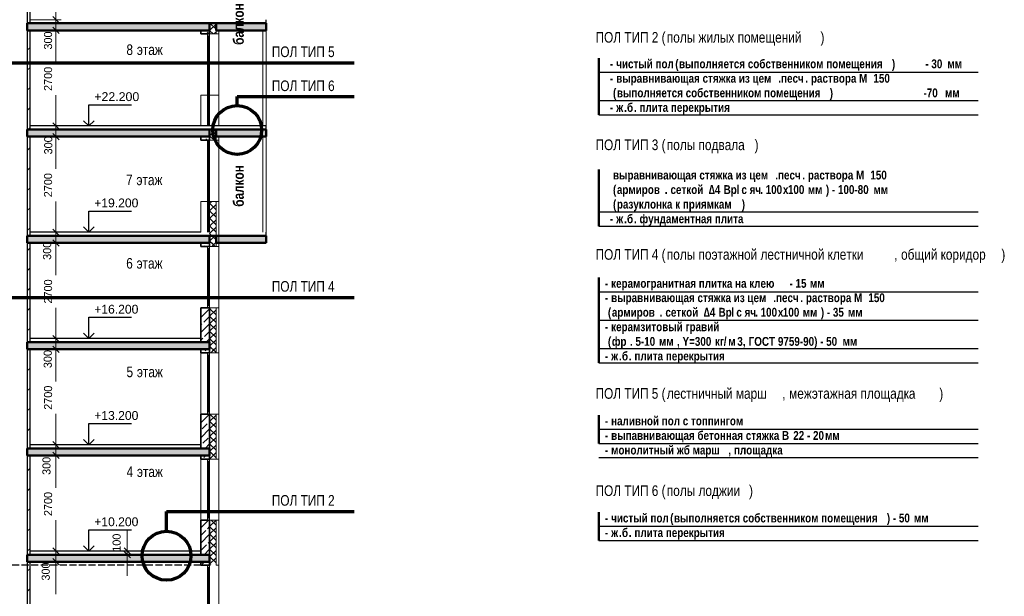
# Model space of a CAD drawing. Header units: millimetres. Extents: x -348641 to 659084, y -187953 to 16029.
# Tile 6 of 256: x -328389 to -300582, y -67777 to -51502. Entities that reach past the tile are written whole.
import ezdxf

# ---------------------------------------------------------------- set-up
doc = ezdxf.new("R2010")
doc.units = ezdxf.units.MM
doc.linetypes.add('______2', pattern=[270, 200, -70])
for name, color, linetype, lineweight in [('Standard', 7, 'Continuous', 25), ('Навесной фасад', 7, 'Continuous', 25), ('Общий01', 7, 'Continuous', 13), ('Общий02', 7, 'Continuous', 18), ('Размерная линия_ общее', 7, 'Continuous', 25), ('Стена_ кирп. кладка не несущ', 7, 'Continuous', 35), ('Стена_ кирпичная кладка нес.', 7, 'Continuous', 70), ('Текст_ общее', 7, 'Continuous', 25)]:
    doc.layers.add(name, color=color, linetype=linetype, lineweight=lineweight)
doc.layers.add('Стена_ бетон не несущ.', color=7, linetype='Continuous', lineweight=35, true_color=0xb4b496)
doc.layers.add('Стена_ бетон несущ.', color=7, linetype='Continuous', lineweight=70, true_color=0xb4b496)
doc.styles.add('ARIAL', font='arial.ttf')
doc.styles.add('Century Gothic', font='GOTHIC.TTF')
doc.styles.add('MtXpl_Century_Gothic', font='GOTHIC.TTF')
doc.styles.add('MtXpl_Century_Gothic_1', font='GOTHICB.TTF')

# ---------------------------------------------------------------- blocks, each defined once
blk = doc.blocks.new('ALL_ML_STRICH')
at = {"color": 0, "linetype": 'ByBlock', "lineweight": -2}
for p, q in [((-1, 0), (0.5, 0)), ((-0.3, -0.3), (0.3, 0.3)), ((0, -0.5), (0, 0.5))]:
    blk.add_line(p, q, dxfattribs=at)
blk = doc.blocks.new('разрез1-1')
at = {"layer": 'Общий01', "linetype": 'Continuous', "lineweight": 50, "true_color": 0xf1f1f1, "transparency": 33554687}
for points in [[(-77066, -174367), (-71916, -174367), (-71916, -174167), (-77066, -174167)], [(-71736, -174367), (-70316, -174367), (-70316, -174167), (-71736, -174167)], [(-77066, -177367), (-71916, -177367), (-71916, -177167), (-77066, -177167)], [(-71736, -177367), (-70316, -177367), (-70316, -177167), (-71736, -177167)], [(-71916, -180167), (-77066, -180167), (-77066, -180367), (-71916, -180367)], [(-71916, -180167), (-77066, -180167), (-77066, -180367), (-71916, -180367)], [(-71736, -180367), (-70316, -180367), (-70316, -180167), (-71736, -180167)], [(-71916, -183167), (-77066, -183167), (-77066, -183367), (-71916, -183367)], [(-71916, -183167), (-77066, -183167), (-77066, -183367), (-71916, -183367)]]:
    blk.add_hatch(color=7, dxfattribs=at).paths.add_polyline_path(points)
at = {"layer": 'Стена_ бетон несущ.', "linetype": 'Continuous', "lineweight": 25, "true_color": 0xf1f1f1, "transparency": 33554687}
for points in [[(-77066, -186367), (-71916, -186367), (-71916, -186167), (-77066, -186167)], [(-77066, -189367), (-71916, -189367), (-71916, -189167), (-77066, -189167)]]:
    blk.add_hatch(color=7, dxfattribs=at).paths.add_polyline_path(points)
at = {"layer": 'Standard', "color": 7, "linetype": 'Continuous', "lineweight": 13, "transparency": 33554687}
for p, q in [((-71972, -174467), (-71972, -174523)), ((-71972, -174523), (-71916, -174523)), ((-71972, -174523), (-71972, -177067)), ((-71944, -177066), (-71944, -174523)), ((-71916, -174523), (-71916, -174467)), ((-71916, -177067), (-71916, -174523)), ((-71656, -174467), (-71656, -176197)), ((-71972, -176197), (-72166, -176197)), ((-72166, -176197), (-72166, -177067)), ((-71736, -176197), (-71916, -176197)), ((-71676, -176197), (-71736, -176197)), ((-71676, -176197), (-71656, -176197)), ((-71656, -176197), (-71656, -177067)), ((-71972, -177467), (-71972, -177493)), ((-71972, -177493), (-71916, -177493)), ((-71972, -177493), (-71972, -180067)), ((-71944, -180066), (-71944, -177493)), ((-71916, -177493), (-71916, -177467)), ((-71916, -180067), (-71916, -177493)), ((-71656, -177467), (-71656, -179197)), ((-71972, -179197), (-72166, -179197)), ((-72166, -179197), (-72166, -180067)), ((-71736, -179197), (-71916, -179197)), ((-71736, -179197), (-71736, -180467)), ((-71676, -179197), (-71736, -179197)), ((-71676, -179197), (-71656, -179197)), ((-71656, -179197), (-71656, -180467)), ((-71656, -179197), (-71656, -180067)), ((-71972, -180467), (-71972, -180523)), ((-71916, -180523), (-71916, -180467)), ((-71656, -180467), (-71656, -182197)), ((-71972, -180523), (-71916, -180523)), ((-71972, -180523), (-71972, -182197)), ((-71944, -182141), (-71944, -180523)), ((-71916, -182197), (-71916, -180523)), ((-71972, -182197), (-71972, -182141)), ((-71972, -182141), (-71916, -182141)), ((-71916, -182141), (-71916, -182197)), ((-71736, -182197), (-71916, -182197)), ((-71676, -182197), (-71736, -182197)), ((-71736, -182197), (-71736, -183467)), ((-71676, -182197), (-71656, -182197)), ((-71656, -182197), (-71656, -183467)), ((-72166, -183467), (-72166, -185197)), ((-71972, -183467), (-71972, -183523)), ((-71972, -183523), (-71916, -183523)), ((-71972, -183523), (-71972, -185197)), ((-71944, -185141), (-71944, -183523)), ((-71916, -183523), (-71916, -183467)), ((-71916, -185197), (-71916, -183523)), ((-71656, -183467), (-71656, -185197)), ((-71972, -185197), (-71972, -185141)), ((-71972, -185141), (-71916, -185141)), ((-71916, -185141), (-71916, -185197)), ((-71736, -185197), (-71916, -185197)), ((-71676, -185197), (-71736, -185197)), ((-71736, -185197), (-71736, -186467)), ((-71676, -185197), (-71656, -185197)), ((-71656, -185197), (-71656, -186467)), ((-72166, -186467), (-72166, -188197)), ((-71972, -186467), (-71972, -186523)), ((-71972, -186467), (-71972, -186523)), ((-71972, -186523), (-71916, -186523)), ((-71972, -186523), (-71916, -186523)), ((-71972, -186523), (-71972, -188197)), ((-71944, -188141), (-71944, -186523)), ((-71916, -186523), (-71916, -186467)), ((-71916, -186523), (-71916, -186467)), ((-71916, -188197), (-71916, -186523)), ((-71656, -186367), (-71656, -188227)), ((-71972, -188197), (-71972, -188141)), ((-71972, -188141), (-71916, -188141)), ((-71916, -188141), (-71916, -188197)), ((-71736, -188197), (-71916, -188197)), ((-71676, -188197), (-71736, -188197)), ((-71676, -188197), (-71736, -188197)), ((-71736, -188197), (-71736, -189467)), ((-71676, -188197), (-71656, -188197)), ((-71676, -188197), (-71656, -188197)), ((-71656, -188197), (-71656, -189467)), ((-71656, -188197), (-71656, -189417)), ((-71656, -189367), (-71656, -189417)), ((-71972, -189467), (-71972, -189523)), ((-71972, -189523), (-71972, -191197)), ((-71972, -189523), (-71916, -189523)), ((-71944, -191141), (-71944, -189523)), ((-71916, -189523), (-71916, -189467)), ((-71916, -191197), (-71916, -189523)), ((-71656, -189467), (-71656, -191197))]:
    blk.add_line(p, q, dxfattribs=at)
at = {"layer": 'Standard', "color": 7, "linetype": 'Continuous', "lineweight": 25, "transparency": 33554687}
for p, q in [((-70316, -177067), (-76986, -177067)), ((-72166, -180067), (-76986, -180067)), ((-72166, -183067), (-76986, -183067)), ((-72166, -186067), (-76986, -186067)), ((-72166, -186367), (-72171, -186367)), ((-72166, -189067), (-76986, -189067)), ((-72166, -189367), (-72171, -189367))]:
    blk.add_line(p, q, dxfattribs=at)
at = {"layer": 'Навесной фасад', "color": 41, "linetype": 'Continuous', "lineweight": 18, "transparency": 33554687}
for p, q in [((-71916, -174375), (-71736, -174195)), ((-71736, -174338), (-71906, -174167)), ((-71818, -174467), (-71916, -174370)), ((-71795, -174467), (-71736, -174407)), ((-71916, -177345), (-71737, -177167)), ((-71788, -177467), (-71916, -177340)), ((-71736, -177307), (-71876, -177167)), ((-71825, -177467), (-71736, -177377)), ((-71916, -179254), (-71858, -179197)), ((-71736, -179429), (-71916, -179249)), ((-71916, -179466), (-71736, -179286)), ((-71736, -179217), (-71755, -179197)), ((-71736, -179641), (-71916, -179461)), ((-71916, -179679), (-71736, -179499)), ((-71736, -179853), (-71916, -179673)), ((-71916, -179891), (-71736, -179711)), ((-71736, -180065), (-71916, -179885)), ((-71916, -180103), (-71736, -179923)), ((-71736, -180277), (-71916, -180097)), ((-71916, -180315), (-71736, -180135)), ((-71916, -180315), (-71767, -180167)), ((-71736, -180277), (-71846, -180167)), ((-71758, -180467), (-71916, -180309)), ((-71758, -180467), (-71916, -180309)), ((-71758, -180467), (-71858, -180367)), ((-71855, -180467), (-71736, -180347)), ((-71855, -180467), (-71736, -180347)), ((-71855, -180467), (-71755, -180367)), ((-71916, -182224), (-71888, -182197)), ((-71736, -182399), (-71916, -182219)), ((-71916, -182436), (-71736, -182256)), ((-71736, -182611), (-71916, -182431)), ((-71916, -182648), (-71736, -182468)), ((-71736, -182823), (-71916, -182643)), ((-71916, -182861), (-71736, -182681)), ((-71736, -183035), (-71916, -182855)), ((-71916, -183073), (-71736, -182893)), ((-71736, -183247), (-71916, -183067)), ((-71916, -183285), (-71736, -183105)), ((-71736, -183459), (-71916, -183279)), ((-71885, -183467), (-71736, -183317)), ((-71885, -183467), (-71785, -183367)), ((-71736, -183459), (-71828, -183367)), ((-71916, -185406), (-71736, -185226)), ((-71736, -185581), (-71916, -185401)), ((-71916, -185618), (-71736, -185438)), ((-71736, -185368), (-71907, -185197)), ((-71736, -185793), (-71916, -185613)), ((-71916, -185830), (-71736, -185650)), ((-71736, -186005), (-71916, -185825)), ((-71916, -186043), (-71736, -185863)), ((-71736, -186217), (-71916, -186037)), ((-71916, -186255), (-71736, -186075)), ((-71736, -186429), (-71916, -186249)), ((-71916, -186467), (-71736, -186287)), ((-71910, -186467), (-71916, -186461)), ((-71916, -188376), (-71736, -188197)), ((-71736, -188338), (-71877, -188197)), ((-71736, -188550), (-71916, -188370)), ((-71916, -188588), (-71736, -188408)), ((-71736, -188763), (-71916, -188583)), ((-71916, -188800), (-71736, -188620)), ((-71736, -188975), (-71916, -188795)), ((-71916, -189012), (-71736, -188832)), ((-71736, -189187), (-71916, -189007)), ((-71916, -189225), (-71736, -189045)), ((-71736, -189399), (-71916, -189219)), ((-71916, -189437), (-71736, -189257)), ((-71880, -189467), (-71916, -189431))]:
    blk.add_line(p, q, dxfattribs=at)
at = {"layer": 'Навесной фасад', "color": 41, "linetype": 'Continuous', "lineweight": 13, "transparency": 33554687}
for p, q in [((-71916, -174367), (-71916, -174467)), ((-71916, -174467), (-71736, -174467)), ((-71736, -174467), (-71736, -174367)), ((-71916, -177367), (-71916, -177467)), ((-71736, -177467), (-71736, -177367)), ((-71916, -177467), (-71736, -177467)), ((-71916, -180367), (-71916, -180467)), ((-71916, -180467), (-71736, -180467)), ((-71736, -180467), (-71736, -180367)), ((-71916, -183367), (-71916, -183467)), ((-71916, -183467), (-71736, -183467)), ((-71916, -186367), (-71916, -186467)), ((-71916, -186367), (-71916, -186467)), ((-71916, -186467), (-71736, -186467)), ((-71916, -186467), (-71736, -186467)), ((-71916, -189367), (-71916, -189467))]:
    blk.add_line(p, q, dxfattribs=at)
at = {"layer": 'Навесной фасад', "color": 7, "linetype": 'Continuous', "lineweight": 13, "transparency": 33554687}
for p, q in [((-71736, -174467), (-71676, -174467)), ((-71676, -174467), (-71656, -174467)), ((-71656, -174467), (-71656, -174367)), ((-71656, -177467), (-71656, -177367)), ((-71736, -177467), (-71676, -177467)), ((-71676, -177467), (-71656, -177467)), ((-71736, -180467), (-71676, -180467)), ((-71676, -180467), (-71656, -180467)), ((-71656, -180467), (-71656, -180367)), ((-71736, -183467), (-71656, -183467)), ((-71736, -183467), (-71656, -183467)), ((-71736, -186467), (-71656, -186467)), ((-71676, -186467), (-71656, -186467)), ((-71736, -189467), (-71656, -189467)), ((-71676, -189467), (-71656, -189467))]:
    blk.add_line(p, q, dxfattribs=at)
at = {"layer": 'Общий01', "color": 7, "linetype": 'Continuous', "lineweight": 25, "transparency": 33554687}
for p, q in [((-70316, -174367), (-70316, -174067)), ((-60927, -175552), (-50207, -175552)), ((-60927, -176352), (-50207, -176352)), ((-60927, -176752), (-50207, -176752)), ((-70316, -177367), (-70316, -177067)), ((-60927, -179494), (-50207, -179494)), ((-60927, -179894), (-50207, -179894)), ((-70316, -180367), (-70316, -180067)), ((-60927, -181748), (-50207, -181748)), ((-60927, -182548), (-50207, -182548)), ((-60927, -183348), (-50207, -183348)), ((-60927, -183748), (-50207, -183748)), ((-60927, -185625), (-50207, -185625)), ((-60927, -186025), (-50207, -186025)), ((-60927, -186425), (-50207, -186425)), ((-60927, -188365), (-50207, -188365)), ((-60927, -188765), (-50207, -188765)), ((-71916, -189167), (-77066, -189167))]:
    blk.add_line(p, q, dxfattribs=at)
at = {"layer": 'Общий01', "color": 7, "linetype": 'Continuous', "lineweight": 50, "transparency": 33554687}
for p, q in [((-71916, -174167), (-77066, -174167)), ((-77066, -174367), (-77066, -174167)), ((-77066, -174367), (-77066, -174167)), ((-71916, -174167), (-71736, -174167)), ((-71916, -174367), (-71916, -174167)), ((-70316, -174167), (-71736, -174167)), ((-71736, -174367), (-71736, -174167)), ((-70316, -174367), (-70316, -174167)), ((-70316, -174367), (-70316, -174167)), ((-70316, -174367), (-70316, -174167)), ((-76986, -174367), (-77066, -174367)), ((-76986, -174367), (-77066, -174367)), ((-76981, -174367), (-76986, -174367)), ((-76981, -174367), (-76986, -174367)), ((-71916, -174367), (-76981, -174367)), ((-72166, -174367), (-72171, -174367)), ((-72166, -174367), (-72171, -174367)), ((-71916, -174367), (-72166, -174367)), ((-71916, -174367), (-72166, -174367)), ((-70316, -174367), (-71736, -174367)), ((-70316, -174367), (-71656, -174367)), ((-60927, -176752), (-60927, -175152)), ((-71916, -177167), (-77066, -177167)), ((-77066, -177367), (-77066, -177167)), ((-77066, -177367), (-77066, -177167)), ((-76986, -177367), (-77066, -177367)), ((-76986, -177367), (-77066, -177367)), ((-76981, -177367), (-76986, -177367)), ((-76981, -177367), (-76986, -177367)), ((-71916, -177367), (-76981, -177367)), ((-72166, -177367), (-72171, -177367)), ((-72166, -177367), (-72171, -177367)), ((-71916, -177367), (-72166, -177367)), ((-71916, -177367), (-72166, -177367)), ((-71916, -177167), (-71736, -177167)), ((-71916, -177367), (-71916, -177167)), ((-70316, -177167), (-71736, -177167)), ((-71736, -177367), (-71736, -177167)), ((-70316, -177367), (-71736, -177367)), ((-70316, -177367), (-71656, -177367)), ((-70316, -177367), (-70316, -177167)), ((-70316, -177367), (-70316, -177167)), ((-70316, -177367), (-70316, -177167)), ((-60927, -179894), (-60927, -178294)), ((-71916, -180167), (-77066, -180167)), ((-71916, -180167), (-77066, -180167)), ((-77066, -180367), (-77066, -180167)), ((-77066, -180367), (-77066, -180167)), ((-71916, -180167), (-71736, -180167)), ((-71916, -180367), (-71916, -180167)), ((-71916, -180367), (-71916, -180167)), ((-71916, -180367), (-71916, -180167)), ((-70316, -180167), (-71736, -180167)), ((-71736, -180367), (-71736, -180167)), ((-70316, -180367), (-70316, -180167)), ((-70316, -180367), (-70316, -180167)), ((-70316, -180367), (-70316, -180167)), ((-76986, -180367), (-77066, -180367)), ((-76986, -180367), (-77066, -180367)), ((-76981, -180367), (-76986, -180367)), ((-76981, -180367), (-76986, -180367)), ((-71916, -180367), (-76981, -180367)), ((-71916, -180367), (-76981, -180367)), ((-72166, -180367), (-72171, -180367)), ((-72166, -180367), (-72171, -180367)), ((-71916, -180367), (-72166, -180367)), ((-71916, -180367), (-72166, -180367)), ((-70316, -180367), (-71736, -180367)), ((-70316, -180367), (-71656, -180367)), ((-60927, -181348), (-60927, -183748)), ((-71916, -183167), (-77066, -183167)), ((-71916, -183167), (-77066, -183167)), ((-77066, -183367), (-77066, -183167)), ((-77066, -183367), (-77066, -183167)), ((-71916, -183367), (-71916, -183167)), ((-71916, -183367), (-71916, -183167)), ((-76986, -183367), (-77066, -183367)), ((-76986, -183367), (-77066, -183367)), ((-76981, -183367), (-76986, -183367)), ((-76981, -183367), (-76986, -183367)), ((-71916, -183367), (-76981, -183367)), ((-71916, -183367), (-76981, -183367)), ((-72166, -183367), (-72171, -183367)), ((-72166, -183367), (-72171, -183367)), ((-71916, -183367), (-72166, -183367)), ((-71916, -183367), (-72166, -183367)), ((-60927, -185225), (-60927, -186025)), ((-71916, -186167), (-77066, -186167)), ((-77066, -186367), (-77066, -186167)), ((-77066, -186367), (-77066, -186167)), ((-71916, -186367), (-71916, -186167)), ((-76986, -186367), (-77066, -186367)), ((-76986, -186367), (-77066, -186367)), ((-76981, -186367), (-76986, -186367)), ((-76981, -186367), (-76986, -186367)), ((-71916, -186367), (-76981, -186367)), ((-72166, -186367), (-72171, -186367)), ((-72166, -186367), (-72171, -186367)), ((-71916, -186367), (-72166, -186367)), ((-71916, -186367), (-72166, -186367)), ((-60927, -187965), (-60927, -188765)), ((-71916, -189167), (-77066, -189167)), ((-77066, -189367), (-77066, -189167)), ((-77066, -189367), (-77066, -189167)), ((-76986, -189367), (-77066, -189367)), ((-76986, -189367), (-77066, -189367)), ((-76981, -189367), (-76986, -189367)), ((-76981, -189367), (-76986, -189367)), ((-71916, -189367), (-76981, -189367)), ((-71916, -189367), (-71916, -189167))]:
    blk.add_line(p, q, dxfattribs=at)
at = {"layer": 'Общий01', "color": 136, "linetype": 'Continuous', "lineweight": 70, "transparency": 33554687}
for p, q in [((-87900, -175288), (-67834, -175288)), ((-71137, -176469), (-71137, -176239)), ((-71137, -176239), (-67834, -176239)), ((-83751, -181910), (-67834, -181910)), ((-73134, -188507), (-73134, -187951)), ((-73134, -187951), (-67834, -187951))]:
    blk.add_line(p, q, dxfattribs=at)
for centre in [(-71137, -177179), (-73134, -189197)]:
    blk.add_circle(centre, 690, dxfattribs=at)
at = {"layer": 'Общий02', "color": 7, "linetype": '______2', "lineweight": 25, "transparency": 33554687}
blk.add_line((-72166, -189467), (-93641, -189467), dxfattribs=at)
at = {"layer": 'Размерная линия_ общее', "color": 218, "linetype": 'Continuous', "lineweight": 13, "transparency": 33554687}
for p, q in [((-76986, -174067), (-76258, -174067)), ((-76986, -174067), (-76258, -174067)), ((-76986, -177067), (-76258, -177067)), ((-76986, -177067), (-76258, -177067)), ((-76986, -180067), (-76258, -180067)), ((-76986, -180067), (-76258, -180067))]:
    blk.add_line(p, q, dxfattribs=at)
at = {"layer": 'Размерная линия_ общее', "color": 218, "linetype": 'Continuous', "lineweight": 0, "transparency": 33554687}
for p, q in [((-76258, -174367), (-76258, -174067)), ((-76258, -174667), (-76258, -175279)), ((-76258, -174667), (-76258, -174967)), ((-76258, -176767), (-76258, -176195)), ((-76258, -176767), (-76258, -176467)), ((-76258, -177367), (-76258, -177067)), ((-76258, -177667), (-76258, -178279)), ((-76258, -177667), (-76258, -177967)), ((-76258, -179767), (-76258, -179195)), ((-76258, -179767), (-76258, -179467)), ((-76258, -180367), (-76258, -180067)), ((-76258, -180667), (-76258, -181279)), ((-76258, -180667), (-76258, -180967)), ((-76258, -182767), (-76258, -182195)), ((-76258, -182767), (-76258, -182467)), ((-76258, -183367), (-76258, -183067)), ((-76258, -183667), (-76258, -184279)), ((-76258, -183667), (-76258, -183967)), ((-76258, -185767), (-76258, -185195)), ((-76258, -185767), (-76258, -185467)), ((-76258, -186367), (-76258, -186067)), ((-76258, -186667), (-76258, -187279)), ((-76258, -186667), (-76258, -186967)), ((-76258, -188767), (-76258, -188195)), ((-76258, -188767), (-76258, -188467)), ((-74244, -188767), (-74244, -188467)), ((-76258, -189367), (-76258, -189067)), ((-74244, -189167), (-74244, -189067)), ((-74244, -189467), (-74244, -189767)), ((-76258, -189667), (-76258, -190279)), ((-76258, -189667), (-76258, -189967))]:
    blk.add_line(p, q, dxfattribs=at)
at = {"layer": 'Размерная линия_ общее', "color": 7, "linetype": 'Continuous', "lineweight": 25, "transparency": 33554687}
for p, q in [((-75325, -177067), (-75325, -176467)), ((-75325, -176467), (-74125, -176467)), ((-75325, -177067), (-76325, -177067)), ((-75325, -177067), (-75475, -176917)), ((-75325, -177067), (-75175, -176917)), ((-75325, -177067), (-75325, -177067)), ((-75325, -177067), (-75325, -177067)), ((-75325, -177067), (-75325, -177067)), ((-75325, -177067), (-75325, -177067)), ((-75325, -180067), (-75325, -179467)), ((-75325, -179467), (-74125, -179467)), ((-75325, -180067), (-76325, -180067)), ((-75325, -180067), (-75475, -179917)), ((-75325, -180067), (-75175, -179917)), ((-75325, -180067), (-75325, -180067)), ((-75325, -180067), (-75325, -180067)), ((-75325, -180067), (-75325, -180067)), ((-75325, -180067), (-75325, -180067)), ((-75325, -183067), (-75325, -182467)), ((-75325, -182467), (-74125, -182467)), ((-75325, -183067), (-75475, -182917)), ((-75325, -183067), (-75175, -182917)), ((-75325, -183067), (-76325, -183067)), ((-75325, -183067), (-75325, -183067)), ((-75325, -183067), (-75325, -183067)), ((-75325, -183067), (-75325, -183067)), ((-75325, -183067), (-75325, -183067)), ((-75325, -186067), (-75325, -185467)), ((-75325, -185467), (-74125, -185467)), ((-75325, -186067), (-75475, -185917)), ((-75325, -186067), (-75175, -185917)), ((-75325, -186067), (-76325, -186067)), ((-75325, -186067), (-75325, -186067)), ((-75325, -186067), (-75325, -186067)), ((-75325, -186067), (-75325, -186067)), ((-75325, -186067), (-75325, -186067)), ((-75325, -189067), (-75325, -188467)), ((-75325, -188467), (-74125, -188467)), ((-75325, -189067), (-76325, -189067)), ((-75325, -189067), (-75475, -188917)), ((-75325, -189067), (-75175, -188917)), ((-75325, -189067), (-75325, -189067)), ((-75325, -189067), (-75325, -189067)), ((-75325, -189067), (-75325, -189067)), ((-75325, -189067), (-75325, -189067))]:
    blk.add_line(p, q, dxfattribs=at)
at = {"layer": 'Стена_ бетон не несущ.', "color": 191, "linetype": 'Continuous', "lineweight": 18, "true_color": 0xc8aaf3, "transparency": 33554687}
for p, q in [((-72166, -174413), (-72119, -174367)), ((-72007, -174467), (-71962, -174422)), ((-72166, -177383), (-72149, -177367)), ((-71955, -177385), (-71937, -177367)), ((-72037, -177467), (-72005, -177434)), ((-72067, -180467), (-72047, -180447)), ((-71998, -180397), (-71967, -180367)), ((-72166, -182474), (-71916, -182224)), ((-72166, -182262), (-72153, -182250)), ((-72104, -182200), (-72100, -182197)), ((-72166, -182898), (-71916, -182648)), ((-72166, -182686), (-72132, -182653)), ((-72082, -182603), (-71941, -182462)), ((-72061, -183006), (-71920, -182865)), ((-72166, -183111), (-72111, -183056)), ((-72010, -183167), (-71916, -183073)), ((-72097, -183467), (-72090, -183459)), ((-72040, -183409), (-71997, -183367)), ((-72166, -185444), (-71918, -185197)), ((-72146, -185212), (-72130, -185197)), ((-72125, -185616), (-71983, -185474)), ((-71934, -185425), (-71916, -185406)), ((-72166, -185868), (-71916, -185618)), ((-72104, -186019), (-71962, -185877)), ((-72166, -186080), (-72153, -186068)), ((-72040, -186167), (-71916, -186043)), ((-72082, -186422), (-72028, -186367)), ((-72082, -186422), (-72028, -186367)), ((-72166, -188414), (-71948, -188197)), ((-72166, -188202), (-72161, -188197)), ((-72166, -188626), (-72026, -188486)), ((-71976, -188437), (-71916, -188376)), ((-72166, -188838), (-71916, -188588)), ((-71955, -188840), (-71916, -188800)), ((-72146, -189031), (-72005, -188889)), ((-72070, -189167), (-71916, -189012)), ((-72125, -189434), (-72058, -189367)), ((-71946, -189467), (-71916, -189437))]:
    blk.add_line(p, q, dxfattribs=at)
at = {"layer": 'Стена_ бетон не несущ.', "color": 191, "linetype": 'Continuous', "lineweight": 35, "true_color": 0xc8aaf3, "transparency": 33554687}
for p, q in [((-72166, -174367), (-72166, -174467)), ((-72166, -174467), (-71972, -174467)), ((-71972, -174467), (-71916, -174467)), ((-71916, -174467), (-71916, -174367)), ((-72166, -177367), (-72166, -177467)), ((-71916, -177467), (-71916, -177367)), ((-72166, -177467), (-71972, -177467)), ((-71972, -177467), (-71916, -177467)), ((-72166, -180367), (-72166, -180467)), ((-72166, -180467), (-71972, -180467)), ((-71972, -180467), (-71916, -180467)), ((-71916, -180467), (-71916, -180367)), ((-71972, -182197), (-72166, -182197)), ((-72166, -182197), (-72166, -183167)), ((-71972, -182197), (-71916, -182197)), ((-71916, -182197), (-71916, -183167)), ((-72166, -183367), (-72166, -183467)), ((-72166, -183467), (-71972, -183467)), ((-71972, -183467), (-71916, -183467)), ((-71916, -183467), (-71916, -183367)), ((-71972, -185197), (-72166, -185197)), ((-72166, -185197), (-72166, -186167)), ((-71972, -185197), (-71916, -185197)), ((-71916, -185197), (-71916, -186167)), ((-72166, -186367), (-72166, -186467)), ((-72166, -186367), (-72166, -186467)), ((-71916, -186367), (-72166, -186367)), ((-72166, -186467), (-71972, -186467)), ((-72166, -186467), (-71972, -186467)), ((-71972, -186467), (-71916, -186467)), ((-71972, -186467), (-71916, -186467)), ((-71916, -186467), (-71916, -186367)), ((-71916, -186467), (-71916, -186367)), ((-71972, -188197), (-72166, -188197)), ((-72166, -188197), (-72166, -189167)), ((-71972, -188197), (-71916, -188197)), ((-71916, -188197), (-71916, -189167)), ((-72166, -189367), (-72166, -189467)), ((-71916, -189367), (-72166, -189367)), ((-71916, -189467), (-71916, -189367)), ((-72166, -189467), (-71972, -189467)), ((-71972, -189467), (-71916, -189467))]:
    blk.add_line(p, q, dxfattribs=at)
at = {"layer": 'Стена_ бетон не несущ.', "color": 180, "linetype": 'Continuous', "lineweight": 13, "transparency": 33554687}
for p, q in [((-70416, -177067), (-70416, -174367)), ((-70316, -177067), (-70316, -174367)), ((-70416, -180067), (-70416, -177367)), ((-70316, -180067), (-70316, -177367))]:
    blk.add_line(p, q, dxfattribs=at)
at = {"layer": 'Стена_ кирп. кладка не несущ', "color": 31, "linetype": 'Continuous', "lineweight": 25, "true_color": 0xf0b464, "transparency": 33554687}
for p, q in [((-77066, -171367), (-77066, -174167)), ((-76986, -174167), (-76986, -171367)), ((-77066, -174367), (-77066, -177167)), ((-76986, -177167), (-76986, -174367)), ((-77066, -177367), (-77066, -180167)), ((-76986, -180167), (-76986, -177367)), ((-77066, -180367), (-77066, -183167)), ((-76986, -183167), (-76986, -180367)), ((-77066, -183367), (-77066, -186167)), ((-76986, -186167), (-76986, -183367)), ((-77066, -186367), (-77066, -189167)), ((-76986, -189167), (-76986, -186367)), ((-77066, -189367), (-77066, -192167)), ((-76986, -192167), (-76986, -189367))]:
    blk.add_line(p, q, dxfattribs=at)
at = {"layer": 'Стена_ кирп. кладка не несущ', "color": 31, "linetype": 'Continuous', "lineweight": 18, "true_color": 0xf0b464, "transparency": 33554687}
for p, q in [((-77066, -174929), (-76986, -174849)), ((-77066, -175495), (-76986, -175415)), ((-77066, -176060), (-76986, -175980)), ((-77066, -176626), (-76986, -176546)), ((-77040, -177167), (-76986, -177112)), ((-77066, -177758), (-76986, -177678)), ((-77066, -178323), (-76986, -178243)), ((-77066, -178889), (-76986, -178809)), ((-77066, -179455), (-76986, -179375)), ((-77066, -180020), (-76986, -179940)), ((-77066, -180586), (-76986, -180506)), ((-77066, -181152), (-76986, -181072)), ((-77066, -181717), (-76986, -181637)), ((-77066, -182283), (-76986, -182203)), ((-77066, -182849), (-76986, -182769)), ((-77066, -183414), (-77018, -183367)), ((-77066, -183980), (-76986, -183900)), ((-77066, -184546), (-76986, -184466)), ((-77066, -185111), (-76986, -185031)), ((-77066, -185677), (-76986, -185597)), ((-76990, -186167), (-76986, -186163)), ((-77066, -186809), (-76986, -186729)), ((-77066, -187374), (-76986, -187294)), ((-77066, -187940), (-76986, -187860)), ((-77066, -188506), (-76986, -188426)), ((-77066, -189071), (-76986, -188991)), ((-77066, -189637), (-76986, -189557)), ((-77066, -190203), (-76986, -190123))]:
    blk.add_line(p, q, dxfattribs=at)
at = {"layer": 'Размерная линия_ общее', "color": 218, "linetype": 'Continuous', "lineweight": 0, "transparency": 33554687, "xscale": 300, "yscale": 300, "zscale": 300}
for p, rotation in [((-76258, -174067), 270), ((-76258, -174067), 270), ((-76258, -174367), 90), ((-76258, -174367), 90), ((-76258, -177067), 270), ((-76258, -177067), 270), ((-76258, -177367), 90), ((-76258, -177367), 90), ((-76258, -180067), 270), ((-76258, -180067), 270), ((-76258, -180367), 90), ((-76258, -180367), 90), ((-76258, -183067), 270), ((-76258, -183067), 270), ((-76258, -183367), 90), ((-76258, -183367), 90), ((-76258, -186067), 270), ((-76258, -186067), 270), ((-76258, -186367), 90), ((-76258, -186367), 90), ((-76258, -189067), 270), ((-76258, -189067), 270), ((-74244, -189067), 270), ((-74244, -189167), 90), ((-76258, -189367), 90), ((-76258, -189367), 90)]:
    blk.add_blockref('ALL_ML_STRICH', p, dxfattribs=dict(at, rotation=rotation))
at = {"layer": 'Размерная линия_ общее', "color": 218, "linetype": 'Continuous', "lineweight": 13, "transparency": 33554687, "char_height": 229, "attachment_point": 5, "rotation": 90, "style": 'Century Gothic'}
for s, insert, width in [('300', (-76479, -174654), 490.71), ('2700', (-76478, -175737), 654.29), ('300', (-76473, -177613), 490.71), ('2700', (-76478, -178737), 654.29), ('300', (-76505, -180590), 490.71), ('2700', (-76478, -181737), 654.29), ('300', (-76487, -183646), 490.71), ('2700', (-76478, -184737), 654.29), ('300', (-76523, -186660), 490.71), ('2700', (-76478, -187737), 654.29), ('100', (-74542, -188829), 490.71), ('300', (-76544, -189643), 490.71)]:
    blk.add_mtext(s, dxfattribs=dict(at, insert=insert, width=width))
at = {"layer": 'Размерная линия_ общее', "color": 7, "linetype": 'Continuous', "lineweight": 25, "transparency": 33554687, "char_height": 250, "attachment_point": 7, "style": 'ARIAL'}
for s, insert, width in [('\\W1.00;+22.200', (-75175, -176367), 1396.45), ('\\W0.98;+19.200', (-75175, -179367), 1394.59), ('\\W0.98;+16.200', (-75175, -182367), 1394.59), ('\\W0.98;+13.200', (-75175, -185367), 1394.59), ('\\W0.98;+10.200', (-75175, -188367), 1394.59)]:
    blk.add_mtext(s, dxfattribs=dict(at, insert=insert, width=width))
at = {"layer": 'Стена_ кирпичная кладка нес.', "color": 7, "transparency": 33554687, "style": 'MtXpl_Century_Gothic_1', "width": 0.833333}
for s, p in [('чистый пол ', (-60434, -175437)), ('(', (-58766, -175437)), ('выполняется собственником помещения', (-58659, -175437)), (')           - 30 ', (-52648, -175437)), ('- ', (-60611, -175437)), ('мм', (-51079, -175437)), ('- ', (-60611, -175846)), ('выравнивающая стяжка из цем', (-60434, -175846)), ('песч', (-55777, -175846)), ('раствора М', (-54933, -175846)), ('150', (-53170, -175846)), (' (', (-60602, -176257)), ('выполняется собственником помещения', (-60414, -176257)), ('.', (-55857, -175846)), ('. ', (-55094, -175846)), (')                                 -70 ', (-54403, -176257)), ('мм', (-51148, -176257)), ('- ', (-60611, -176668)), ('ж', (-60434, -176668)), ('б', (-60129, -176668)), ('плита перекрытия', (-59775, -176668)), ('.', (-60210, -176668)), ('. ', (-59935, -176668)), (' выравнивающая стяжка из цем', (-60602, -178577)), ('песч', (-55864, -178577)), ('раствора М', (-55021, -178577)), ('150', (-53257, -178577)), (' (', (-60602, -178987)), ('армиров', (-60414, -178987)), ('сеткой ', (-58901, -178987)), ('∆4 ', (-57819, -178987)), ('Вр', (-57400, -178987)), ('l ', (-57036, -178987)), ('с яч', (-56898, -178987)), ('. 100', (-56368, -178987)), ('.', (-55944, -178577)), ('100 ', (-55585, -178987)), ('. ', (-55181, -178577)), (') - 100-80 ', (-54512, -178987)), ('. ', (-59061, -178987)), ('х', (-55725, -178987)), ('мм', (-55022, -178987)), ('мм', (-53168, -178987)), (' (', (-60602, -179399)), ('разуклонка к приямкам', (-60414, -179399)), (')', (-56888, -179399)), ('ж', (-60434, -179811)), ('б', (-60129, -179811)), ('фундаментная плита', (-59775, -179811)), ('- ', (-60611, -179811)), ('.', (-60210, -179811)), ('. ', (-59935, -179811)), ('- ', (-60754, -181634)), ('керамогранитная плитка на клею ', (-60577, -181634)), ('- 15 ', (-55540, -181634)), ('мм', (-54962, -181634)), ('выравнивающая стяжка из цем', (-60577, -182039)), ('песч', (-55920, -182039)), ('раствора М', (-55076, -182039)), ('150', (-53313, -182039)), ('- ', (-60754, -182039)), ('.', (-56000, -182039)), ('. ', (-55237, -182039)), (' (', (-60745, -182449)), ('армиров', (-60557, -182449)), ('. ', (-59204, -182449)), ('сеткой ', (-59044, -182449)), ('∆4 ', (-57962, -182449)), ('Вр', (-57543, -182449)), ('l ', (-57179, -182449)), ('с яч', (-57041, -182449)), ('. 100', (-56511, -182449)), ('х', (-55868, -182449)), ('100 ', (-55728, -182449)), ('мм', (-55165, -182449)), (') - 35 ', (-54655, -182449)), ('мм', (-53889, -182449)), ('керамзитовый гравий', (-60577, -182860)), ('- ', (-60754, -182860)), (' (', (-60745, -183272)), ('фр', (-60557, -183272)), ('. 5-10 ', (-60046, -183272)), ('мм', (-59226, -183272)), (', Y=300 ', (-58716, -183272)), ('кг', (-57646, -183272)), ('/', (-57396, -183272)), ('м', (-57269, -183272)), ('3, ', (-57014, -183272)), ('ГОСТ ', (-56693, -183272)), ('9759-90) - 50 ', (-55867, -183272)), ('мм', (-54040, -183272)), ('ж', (-60577, -183684)), ('б', (-60272, -183684)), ('плита перекрытия', (-59918, -183684)), ('- ', (-60754, -183684)), ('.', (-60353, -183684)), ('. ', (-60078, -183684)), ('- ', (-60754, -185516)), ('наливной пол с топпингом', (-60577, -185516)), ('выпавнивающая бетонная стяжка В', (-60577, -185927)), ('22 - 20', (-55434, -185927)), ('мм', (-54534, -185927)), ('- ', (-60754, -185927)), ('- ', (-60754, -186339)), ('монолитный жб марш', (-60577, -186339)), (', ', (-57269, -186339)), ('площадка', (-57108, -186339)), ('- ', (-60754, -188257)), ('чистый пол ', (-60577, -188257)), ('(', (-58909, -188257)), ('выполняется собственником помещения', (-58802, -188257)), (') - 50 ', (-52791, -188257)), ('мм', (-52025, -188257)), ('ж', (-60577, -188669)), ('б', (-60272, -188669)), ('плита перекрытия', (-59918, -188669)), ('- ', (-60754, -188669)), ('.', (-60353, -188669)), ('. ', (-60078, -188669))]:
    blk.add_text(s, height=250, dxfattribs=at).set_placement(p)
at = {"layer": 'Текст_ общее', "color": 7, "transparency": 33554687, "style": 'MtXpl_Century_Gothic_1', "width": 0.83}
for p in [(-70951, -174777), (-70951, -179347)]:
    blk.add_text('балкон', height=300, rotation=90, dxfattribs=at).set_placement(p)
at = {"layer": 'Текст_ общее', "color": 136, "transparency": 33554687, "style": 'MtXpl_Century_Gothic', "width": 0.833333}
for s, p in [('ПОЛ ТИП ', (-61017, -174714)), ('2 (', (-59430, -174714)), ('полы жилых помещений', (-59005, -174714)), (')', (-54665, -174714)), ('ПОЛ ТИП ', (-70160, -175122)), ('5', (-68572, -175122)), ('ПОЛ ТИП ', (-70160, -176082)), ('6', (-68572, -176082)), ('ПОЛ ТИП ', (-61017, -177748)), ('3 (', (-59430, -177748)), ('полы подвала', (-59005, -177748)), (')', (-56526, -177748)), ('ПОЛ ТИП ', (-61017, -180842)), ('4 (', (-59430, -180842)), ('полы поэтажной лестничной клетки', (-59005, -180842)), ('общий коридор', (-52389, -180842)), (')', (-49557, -180842)), (', ', (-52584, -180842)), ('ПОЛ ТИП ', (-70160, -181744)), ('4', (-68572, -181744)), ('ПОЛ ТИП ', (-61017, -184766)), ('5 (', (-59430, -184766)), ('лестничный марш', (-59005, -184766)), ('межэтажная площадка', (-55550, -184766)), (')', (-51309, -184766)), (', ', (-55744, -184766)), ('ПОЛ ТИП ', (-61017, -187510)), ('6 (', (-59430, -187510)), ('полы лоджии', (-59005, -187510)), (')', (-56682, -187510)), ('ПОЛ ТИП ', (-70160, -187785)), ('2', (-68572, -187785))]:
    blk.add_text(s, height=300, dxfattribs=at).set_placement(p)
at = {"layer": 'Текст_ общее', "color": 7, "transparency": 33554687, "style": 'MtXpl_Century_Gothic', "width": 0.833333}
for s, p in [('8 ', (-74266, -175063)), ('этаж', (-73973, -175063)), ('7 ', (-74276, -178737)), ('этаж', (-73983, -178737)), ('6 ', (-74272, -181093)), ('этаж', (-73980, -181093)), ('5 ', (-74263, -184157)), ('этаж', (-73971, -184157)), ('4 ', (-74262, -186975)), ('этаж', (-73970, -186975))]:
    blk.add_text(s, height=300, dxfattribs=at).set_placement(p)

msp = doc.modelspace()

# ---------------------------------------------------------------- block references
msp.add_blockref('разрез1-1', (-251108.8, 122564.8))

doc.saveas('drawing.dxf')
